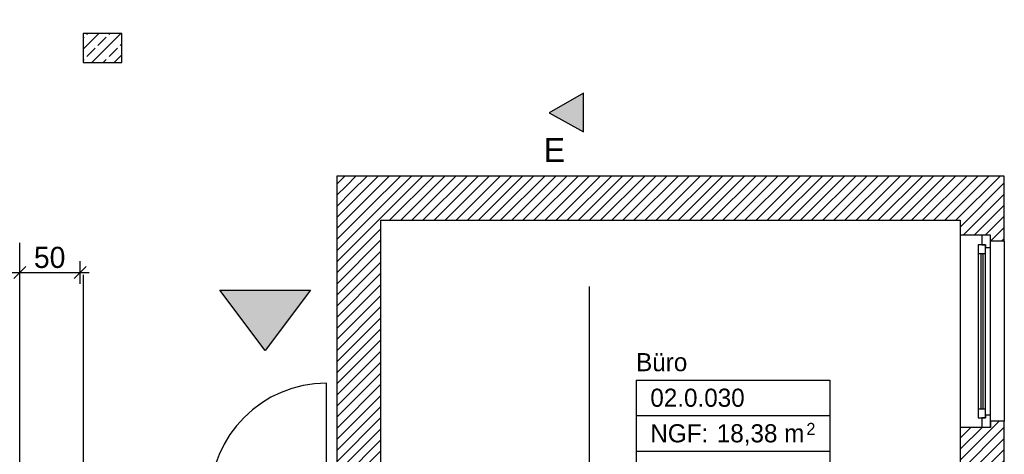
# Model space of a CAD drawing. Extents: x -28.8 to 50.4, y -5.6 to 85.1.
# Tile 21 of 29: x 36.3 to 44.4, y 42.1 to 45.7. Entities that reach past the tile are written whole.
import ezdxf

# ---------------------------------------------------------------- set-up
doc = ezdxf.new("R2010")
doc.units = 0
doc.header["$MEASUREMENT"] = 0
for name, pattern in [('Strichlinie', [0.005644, 0.002822, -0.002822]), ('Strichpunktlinie', [0.006703, 0.003528, -0.001764, 0, -0.001411]), ('Wipeout_Contour', [1, 0, -1])]:
    doc.linetypes.add(name, pattern=pattern)
for name, color, linetype in [('0._EG_2_0', 7, 'Continuous'), ('0._EG_2_P_BM_AUSSEN', 7, 'Continuous'), ('0._EG_2_P_ZE_ACHSEN', 7, 'Continuous'), ('0._EG_2_P_ZE_BILD', 7, 'Continuous'), ('0._EG_2_P_ZE_SYMBOL', 7, 'Continuous'), ('0._EG_2_R_NT_DACH', 7, 'Continuous'), ('0._EG_2_R_TR_AUSSENWAND', 7, 'Continuous'), ('0._EG_2_R_TR_STUETZE', 7, 'Continuous'), ('0._EG_2_Räume', 7, 'Continuous')]:
    doc.layers.add(name, color=color, linetype=linetype)
doc.styles.add('ERSTELLTER_STIL_1', font='txt')
doc.styles.add('ERSTELLTER_STIL_2', font='txt')
pattern_1 = [(45, (0, 0), (-0.04596194, 0.04596194), [])]

msp = doc.modelspace()

# ---------------------------------------------------------------- hatches: boundary and pattern name
at = {"layer": '0._EG_2_P_ZE_BILD', "linetype": 'Continuous', "lineweight": 18, "ltscale": 1000}
msp.add_hatch(color=9, dxfattribs=at).paths.add_polyline_path([(40.9268, 44.7409), (40.9268, 45.0624), (40.6437, 44.899)], flags=0)
at = {"layer": '0._EG_2_P_ZE_SYMBOL', "linetype": 'Continuous', "ltscale": 1000}
msp.add_hatch(color=256, dxfattribs=at).paths.add_polyline_path([(38.667, 43.4305), (37.917, 43.4305), (38.292, 42.9305)], flags=0)
at = {"layer": '0._EG_2_R_TR_AUSSENWAND', "linetype": 'Continuous', "ltscale": 1000}
h = msp.add_hatch(dxfattribs=at)
h.set_pattern_fill('MW_Kalksandstein_0002', color=256, style=0, pattern_type=2)
h.set_pattern_definition(pattern_1)
h.paths.add_polyline_path([(44.41, 44.375), (38.885, 44.375), (39.25, 44.01), (44.045, 44.01)], flags=0)
h = msp.add_hatch(dxfattribs=at)
h.set_pattern_fill('MW_Kalksandstein_0002', color=256, style=0, pattern_type=2)
h.set_pattern_definition(pattern_1)
h.paths.add_polyline_path([(38.885, 44.375), (38.885, 41.625), (39.25, 41.625), (39.25, 44.01)], flags=0)
h = msp.add_hatch(dxfattribs=at)
h.set_pattern_fill('MW_Kalksandstein_0002', color=256, style=0, pattern_type=2)
h.set_pattern_definition(pattern_1)
h.paths.add_polyline_path([(44.41, 44.375), (44.045, 44.01), (44.045, 43.885), (44.225, 43.885), (44.295, 43.885), (44.295, 43.835), (44.41, 43.835)], flags=0)
h = msp.add_hatch(dxfattribs=at)
h.set_pattern_fill('MW_Kalksandstein_0002', color=256, style=0, pattern_type=2)
h.set_pattern_definition(pattern_1)
h.paths.add_polyline_path([(44.045, 41.905), (44.225, 41.905), (44.295, 41.905), (44.295, 41.855), (44.41, 41.855), (44.41, 42.345), (44.295, 42.345), (44.295, 42.295), (44.225, 42.295), (44.045, 42.295)], flags=0)
at = {"layer": '0._EG_2_R_TR_STUETZE', "linetype": 'Continuous', "ltscale": 1000}
h = msp.add_hatch(dxfattribs=at)
h.set_pattern_fill('Beton__Stahlbeton_0002', color=256, style=0, pattern_type=2)
h.set_pattern_definition([(45, (0, 0), (-0.09192388, 0.09192388), []), (45, (-0.04596, 0.04596), (-0.09192388, 0.09192388), [0.0975, -0.0325])])
h.paths.add_polyline_path([(36.785, 45.315), (37.105, 45.315), (37.105, 45.555), (36.785, 45.555)], flags=0)

# ---------------------------------------------------------------- linework, layer by layer
at = {"layer": '0._EG_2_0', "linetype": 'Continuous', "ltscale": 1000}
for p, q in [((44.225, 43.885), (44.045, 43.885)), ((44.295, 43.885), (44.225, 43.885)), ((44.295, 43.835), (44.295, 43.885)), ((44.41, 43.835), (44.295, 43.835)), ((44.41, 42.345), (44.295, 42.345)), ((44.295, 42.345), (44.295, 42.295)), ((44.225, 42.295), (44.045, 42.295)), ((44.295, 42.295), (44.225, 42.295))]:
    msp.add_line(p, q, dxfattribs=at)
at = {"layer": '0._EG_2_P_BM_AUSSEN', "linetype": 'Continuous', "ltscale": 1000}
for p, q in [((36.3113, 43.6272), (36.2113, 43.5272)), ((36.2613, 43.4834), (36.2613, 43.6709)), ((36.71, 43.5272), (36.81, 43.6272)), ((36.76, 43.4834), (36.76, 43.6709)), ((31.8813, 43.5772), (36.2613, 43.5772)), ((36.2613, 43.5772), (36.76, 43.5772)), ((36.76, 43.5772), (36.835, 43.5772))]:
    msp.add_line(p, q, dxfattribs=at)
at = {"layer": '0._EG_2_P_ZE_ACHSEN', "linetype": 'Strichpunktlinie', "ltscale": 1000}
msp.add_line((36.2613, 41.625), (36.2613, 43.8233), dxfattribs=at)
at = {"layer": '0._EG_2_P_ZE_BILD', "color": 255, "linetype": 'Continuous', "lineweight": 18, "ltscale": 1000}
for p, q in [((40.9268, 45.0624), (40.6437, 44.899)), ((40.9268, 44.7409), (40.9268, 45.0624)), ((40.6437, 44.899), (40.9268, 44.7409))]:
    msp.add_line(p, q, dxfattribs=at)
at = {"layer": '0._EG_2_P_ZE_BILD', "linetype": 'Continuous', "ltscale": 1000}
for p, q in [((40.9268, 45.0624), (40.6437, 44.899)), ((40.9268, 44.7409), (40.9268, 45.0624)), ((40.6437, 44.899), (40.9268, 44.7409))]:
    msp.add_line(p, q, dxfattribs=at)
at = {"layer": '0._EG_2_P_ZE_BILD', "linetype": 'Strichpunktlinie', "ltscale": 1000}
msp.add_line((40.9761, 26.3264), (40.9761, 45.0624), dxfattribs=at)
at = {"layer": '0._EG_2_P_ZE_SYMBOL', "linetype": 'Continuous', "ltscale": 1000}
for p, q in [((38.292, 42.9305), (37.917, 43.4305)), ((37.917, 43.4305), (38.667, 43.4305)), ((38.667, 43.4305), (38.292, 42.9305))]:
    msp.add_line(p, q, dxfattribs=at)
at = {"layer": '0._EG_2_R_NT_DACH', "linetype": 'Strichlinie', "ltscale": 1000}
msp.add_line((36.785, 60.49), (36.785, 41.965), dxfattribs=at)
at = {"layer": '0._EG_2_R_TR_AUSSENWAND', "linetype": 'Continuous', "ltscale": 1000}
for p, q in [((44.41, 44.375), (38.885, 44.375)), ((38.885, 44.375), (38.885, 41.865)), ((44.41, 43.835), (44.41, 44.375)), ((39.25, 44.01), (44.045, 44.01)), ((39.25, 41.625), (39.25, 44.01)), ((44.045, 44.01), (44.045, 43.885)), ((44.045, 43.885), (44.045, 42.295)), ((44.41, 43.835), (44.41, 42.345)), ((38.8, 41.695), (38.8, 42.66)), ((44.41, 41.855), (44.41, 42.345)), ((44.045, 42.295), (44.045, 41.905))]:
    msp.add_line(p, q, dxfattribs=at)
msp.add_arc((38.8, 41.695), 0.965, 90, 180, dxfattribs=at)
at = {"layer": '0._EG_2_R_TR_STUETZE', "linetype": 'Continuous', "ltscale": 1000}
for p, q in [((36.785, 45.555), (36.785, 45.315)), ((37.105, 45.555), (36.785, 45.555)), ((37.105, 45.315), (37.105, 45.555)), ((36.785, 45.315), (37.105, 45.315))]:
    msp.add_line(p, q, dxfattribs=at)
at = {"layer": '0._EG_2_Räume', "linetype": 'Continuous', "ltscale": 1000}
for p, q in [((41.3623, 42.6863), (41.3623, 41.8024)), ((41.3623, 42.6863), (42.9657, 42.6863)), ((42.9657, 42.6863), (42.9657, 41.8024)), ((41.3623, 42.3917), (42.9657, 42.3917)), ((41.3623, 42.097), (42.9657, 42.097))]:
    msp.add_line(p, q, dxfattribs=at)

# ---------------------------------------------------------------- texts
at = {"layer": '0._EG_2_P_BM_AUSSEN', "linetype": 'Continuous', "insert": (36.3779, 43.6122), "char_height": 0.175, "attachment_point": 7, "style": 'ERSTELLTER_STIL_2'}
msp.add_mtext('{50}', dxfattribs=at)
at = {"layer": '0._EG_2_P_ZE_BILD', "linetype": 'Continuous', "insert": (40.6858, 44.691), "char_height": 0.2, "attachment_point": 2, "style": 'ERSTELLTER_STIL_1'}
msp.add_mtext('{E}', dxfattribs=at)
at = {"layer": '0._EG_2_Räume', "linetype": 'Continuous', "attachment_point": 1}
for s, insert, char_height, style in [('{Büro}', (41.3623, 42.9098), 0.15, 'ERSTELLTER_STIL_1'), ('{02.0.030 }', (41.4801, 42.6152), 0.15, 'ERSTELLTER_STIL_2'), ('{NGF: }', (41.4801, 42.3206), 0.15, 'ERSTELLTER_STIL_2'), ('{18,38 m}', (42.0301, 42.3206), 0.15, 'ERSTELLTER_STIL_2'), ('{2}', (42.772, 42.332), 0.1, 'ERSTELLTER_STIL_2')]:
    msp.add_mtext(s, dxfattribs=dict(at, insert=insert, char_height=char_height, style=style))

# ---------------------------------------------------------------- wipeouts: each hides what was drawn before it
at = {"color": 254, "linetype": 'Wipeout_Contour', "lineweight": 0, "ltscale": 247.132828}
msp.add_wipeout([(44.295, 43.785), (44.255, 43.785), (44.255, 42.395), (44.295, 42.395)], dxfattribs=at).dxf.layer = '0._EG_2_R_TR_AUSSENWAND'

# ---------------------------------------------------------------- next in the draw order: wipeouts: each hides what was drawn before it
at = {"color": 254, "linetype": 'Wipeout_Contour', "lineweight": 0, "ltscale": 373.397147}
msp.add_wipeout([(44.225, 43.885), (44.225, 43.805), (44.255, 43.805), (44.255, 43.785), (44.295, 43.785), (44.295, 43.885)], dxfattribs=at).dxf.layer = '0._EG_2_R_TR_AUSSENWAND'
at = {"color": 254, "linetype": 'Wipeout_Contour', "lineweight": 0, "ltscale": 247.046695}
msp.add_wipeout([(44.255, 43.735), (44.235, 43.735), (44.235, 42.445), (44.255, 42.445)], dxfattribs=at).dxf.layer = '0._EG_2_R_TR_AUSSENWAND'
at = {"color": 254, "linetype": 'Wipeout_Contour', "lineweight": 0, "ltscale": 368.084241}
msp.add_wipeout([(44.295, 42.295), (44.295, 42.395), (44.255, 42.395), (44.255, 42.375), (44.225, 42.375), (44.225, 42.295)], dxfattribs=at).dxf.layer = '0._EG_2_R_TR_AUSSENWAND'

# ---------------------------------------------------------------- next in the draw order: linework, layer by layer
at = {"layer": '0._EG_2_R_TR_AUSSENWAND', "linetype": 'Continuous', "ltscale": 1000}
for p, q in [((44.295, 43.885), (44.225, 43.885)), ((44.295, 42.295), (44.225, 42.295))]:
    msp.add_line(p, q, dxfattribs=at)

# ---------------------------------------------------------------- next in the draw order: wipeouts: each hides what was drawn before it
at = {"color": 254, "linetype": 'Wipeout_Contour', "lineweight": 0, "ltscale": 246.932093}
msp.add_wipeout([(44.215, 43.735), (44.195, 43.735), (44.195, 42.445), (44.215, 42.445)], dxfattribs=at).dxf.layer = '0._EG_2_R_TR_AUSSENWAND'

# ---------------------------------------------------------------- next in the draw order: wipeouts: each hides what was drawn before it
at = {"color": 254, "linetype": 'Wipeout_Contour', "lineweight": 0, "ltscale": 248.897797}
msp.add_wipeout([(44.255, 43.805), (44.195, 43.805), (44.195, 43.735), (44.255, 43.735)], dxfattribs=at).dxf.layer = '0._EG_2_R_TR_AUSSENWAND'
at = {"color": 254, "linetype": 'Wipeout_Contour', "lineweight": 0, "ltscale": 245.101687}
msp.add_wipeout([(44.255, 42.445), (44.195, 42.445), (44.195, 42.375), (44.255, 42.375)], dxfattribs=at).dxf.layer = '0._EG_2_R_TR_AUSSENWAND'

# ---------------------------------------------------------------- next in the draw order: linework, layer by layer
at = {"layer": '0._EG_2_R_TR_AUSSENWAND', "linetype": 'Continuous', "ltscale": 1000}
for p, q in [((44.225, 43.885), (44.225, 43.805)), ((44.295, 43.785), (44.295, 43.885)), ((44.295, 43.835), (44.295, 43.885)), ((44.255, 43.805), (44.195, 43.805)), ((44.225, 43.805), (44.255, 43.805)), ((44.255, 43.805), (44.255, 43.785)), ((44.255, 43.785), (44.295, 43.785)), ((44.295, 42.395), (44.295, 43.785)), ((44.295, 42.395), (44.255, 42.395)), ((44.255, 42.395), (44.255, 42.375)), ((44.295, 42.295), (44.295, 42.395)), ((44.195, 42.375), (44.255, 42.375)), ((44.255, 42.375), (44.225, 42.375)), ((44.225, 42.375), (44.225, 42.295)), ((44.295, 42.345), (44.295, 42.295))]:
    msp.add_line(p, q, dxfattribs=at)

# ---------------------------------------------------------------- next in the draw order: wipeouts: each hides what was drawn before it
at = {"color": 254, "linetype": 'Wipeout_Contour', "lineweight": 0, "ltscale": 246.989387}
msp.add_wipeout([(44.215, 43.735), (44.215, 42.445), (44.235, 42.445), (44.235, 43.735)], dxfattribs=at).dxf.layer = '0._EG_2_R_TR_AUSSENWAND'

# ---------------------------------------------------------------- next in the draw order: linework, layer by layer
at = {"layer": '0._EG_2_R_TR_AUSSENWAND', "linetype": 'Continuous', "ltscale": 1000}
for p, q in [((44.195, 43.805), (44.195, 43.735)), ((44.255, 43.735), (44.255, 43.805)), ((44.195, 43.735), (44.195, 42.445)), ((44.195, 43.735), (44.255, 43.735)), ((44.215, 43.735), (44.215, 42.445)), ((44.235, 42.445), (44.235, 43.735)), ((44.255, 42.445), (44.255, 43.735)), ((44.255, 42.445), (44.195, 42.445)), ((44.195, 42.445), (44.195, 42.375)), ((44.255, 42.375), (44.255, 42.445))]:
    msp.add_line(p, q, dxfattribs=at)

doc.saveas('drawing.dxf')
